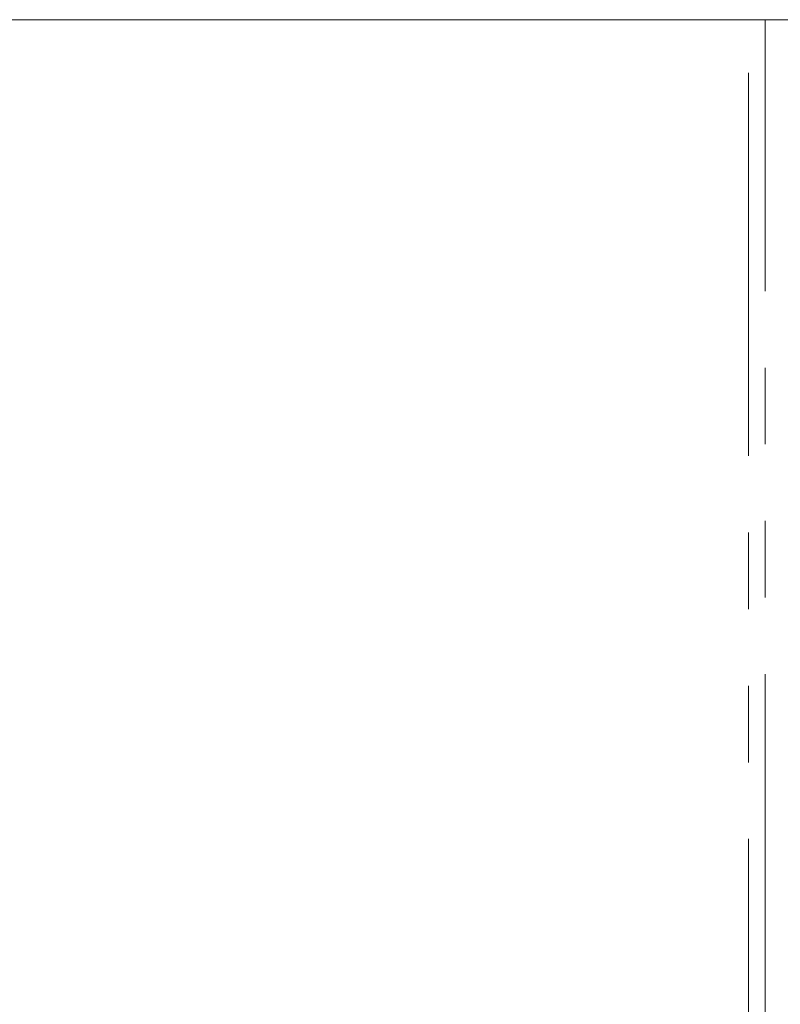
# Model space of a CAD drawing. Header units: millimetres. Extents: x -146 to 986, y -773 to 579.
# Tile 22 of 31: x 11 to 23, y 269 to 285. Entities that reach past the tile are written whole.
import ezdxf

# ---------------------------------------------------------------- set-up
doc = ezdxf.new("R2010")
doc.units = ezdxf.units.MM
doc.linetypes.add('PHANTOM', pattern=[12.7, 6.35, -1.27, 1.27, -1.27, 1.27, -1.27])

msp = doc.modelspace()

# ---------------------------------------------------------------- linework, layer by layer
at = {"color": 7, "linetype": 'Continuous', "lineweight": 15}
for p, q in [((16.484, 285.283), (7.895, 285.283)), ((22.872, 285.283), (16.484, 285.283)), ((23.15, 285.283), (22.872, 285.283)), ((23.15, 285.283), (25.142, 285.283))]:
    msp.add_line(p, q, dxfattribs=at)
at = {"color": 8, "linetype": 'PHANTOM', "lineweight": 0}
for p, q in [((22.872, 201.851), (22.872, 285.283)), ((23.15, 217.283), (23.15, 285.283))]:
    msp.add_line(p, q, dxfattribs=at)

doc.saveas('drawing.dxf')
